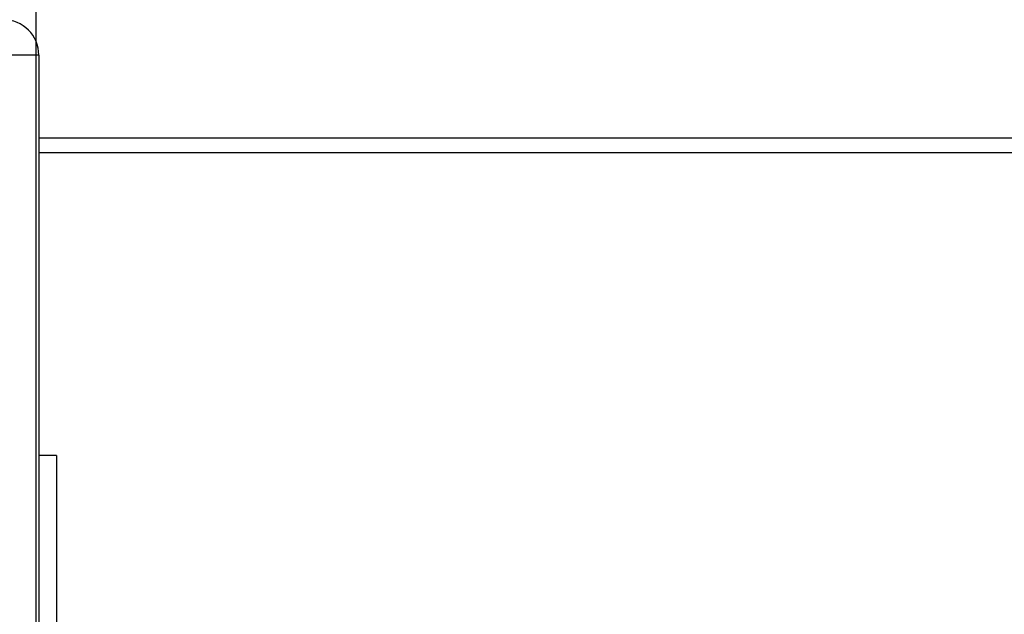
# Model space of a CAD drawing. Header units: millimetres. Extents: x 6909 to 9403, y -385 to 1379.
# Tile 101 of 142: x 8631 to 8687, y 724 to 757. Entities that reach past the tile are written whole.
import ezdxf

# ---------------------------------------------------------------- set-up
doc = ezdxf.new("R2010")
doc.units = ezdxf.units.MM

msp = doc.modelspace()

# ---------------------------------------------------------------- linework, layer by layer
for p, q in [((8632.257, 626.359), (8632.257, 827.483)), ((8632.407, 755.485), (8629.407, 755.485)), ((8632.407, 755.485), (8632.407, 715.121)), ((8632.404, 750.83), (8767.907, 750.83)), ((8767.907, 749.987), (8632.404, 749.987)), ((8633.407, 732.935), (8632.407, 732.935)), ((8633.407, 732.935), (8633.407, 690.935))]:
    msp.add_line(p, q)
msp.add_arc((8630.407, 755.485), 2, 0, 90)

doc.saveas('drawing.dxf')
